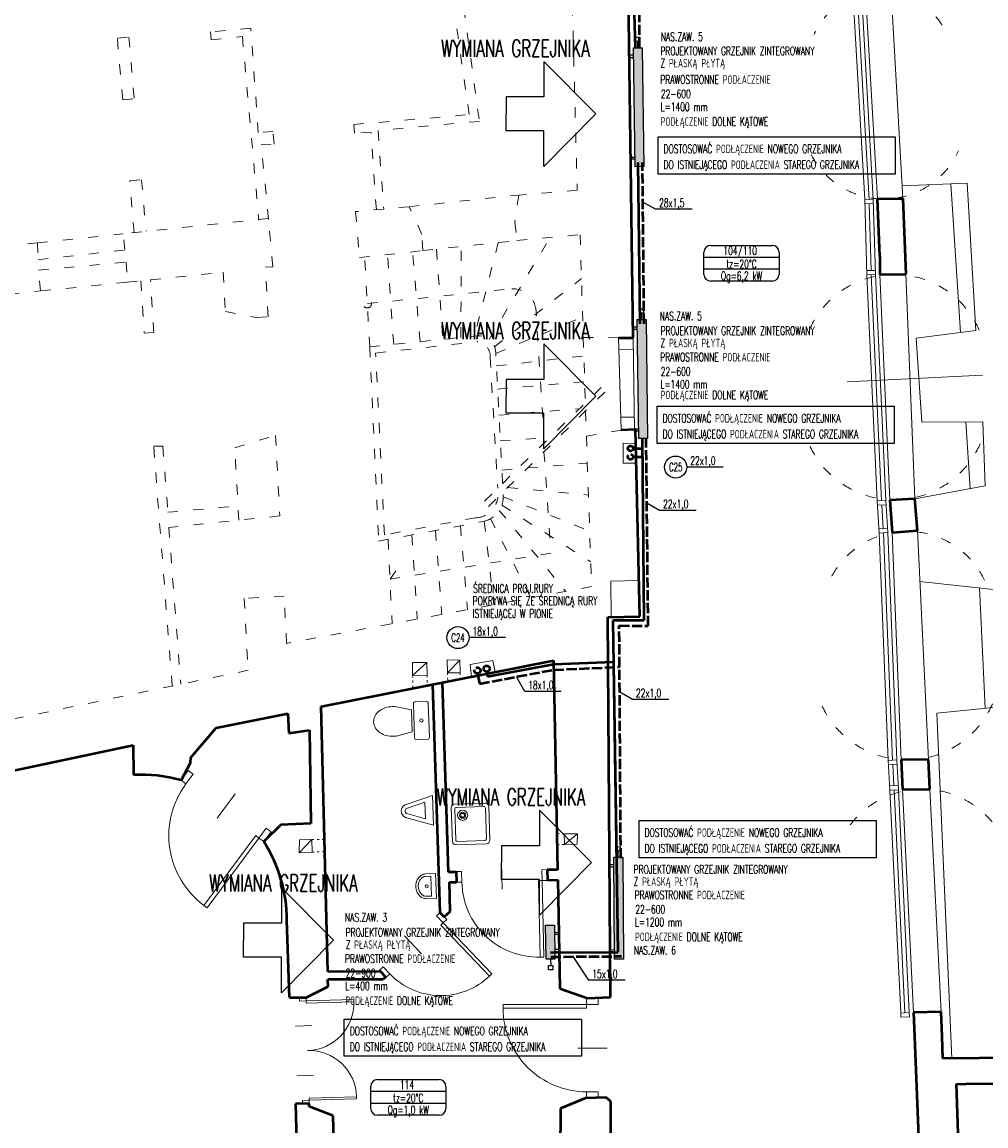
# Model space of a CAD drawing. Header units: millimetres. Extents: x -127811 to -59050, y -244477 to -114521.
# Tile 20 of 30: x -64604 to -63470, y -122661 to -121361. Entities that reach past the tile are written whole.
import ezdxf
from ezdxf.enums import TextEntityAlignment as Align

# ---------------------------------------------------------------- set-up
doc = ezdxf.new("R2010")
doc.units = ezdxf.units.MM
doc.header["$MEASUREMENT"] = 0
doc.linetypes.add('ACAD_ISO02W100', pattern=[15, 12, -3])
doc.linetypes.add('XREF$0$ACAD_ISO03W100', pattern=[30, 12, -18])
for name, color, linetype in [('TM_co istn powrot', 84, 'ACAD_ISO02W100'), ('TM_co istn zasilanie', 84, 'Continuous'), ('TM_co odnosniki', 1, 'Continuous'), ('TM_co opis', 2, 'Continuous'), ('TM_co powrot', 240, 'ACAD_ISO02W100'), ('TM_co urzadzenia', 7, 'Continuous'), ('TM_co zasilanie', 240, 'Continuous'), ('TM_odnosniki', 1, 'Continuous'), ('TM_opis', 2, 'Continuous'), ('XREF', 8, 'Continuous')]:
    doc.layers.add(name, color=color, linetype=linetype)
for name, color, linetype, lineweight in [('XREF$0$arch C', 8, 'Continuous', 13), ('XREF$0$arch drzwi', 8, 'Continuous', 13), ('XREF$0$arch N', 8, 'XREF$0$ACAD_ISO03W100', 13), ('XREF$0$arch P', 8, 'Continuous', 50), ('XREF$0$wyposażenie - kuchnia łazienka', 8, 'Continuous', 0)]:
    doc.layers.add(name, color=color, linetype=linetype, lineweight=lineweight)
doc.styles.add('TM', font='romans.shx', dxfattribs={"width": 0.65})

# ---------------------------------------------------------------- blocks, each defined once
blk = doc.blocks.new('XREF$0$A$C5C5B553C')
at = {"layer": 'XREF$0$arch drzwi', "color": 0}
for p, q in [((0, 0), (0, -12)), ((6, 0), (0, 0)), ((6, -12), (6, 0)), ((51, 9), (51, -21)), ((96, 0), (96, -12)), ((102, 0), (96, 0)), ((102, -12), (102, 0)), ((0, -12), (6, -12)), ((6, -12), (6, -97.9)), ((6, -12), (10, -12)), ((10, -12), (10, -98)), ((96, -12), (102, -12)), ((10, -98), (6, -98))]:
    blk.add_line(p, q, dxfattribs=at)
blk.add_arc((10, -12), 86, 270, 0.0003, dxfattribs=at)
blk = doc.blocks.new('XREF$0$001')
at = {"layer": 'XREF$0$arch drzwi', "color": 0}
for p, q in [((-50.6, 23.7), (-50.6, -10.1)), ((50.6, 23.7), (50.6, -10.1)), ((-108, 13.5), (-108, 0)), ((-101.3, 13.5), (-108, 13.5)), ((-108, 0), (-101.3, 0)), ((-101.3, 0), (-101.3, 13.5)), ((-101.3, 0), (-101.2, -96.6)), ((-101.3, 0), (-96.8, 0)), ((-96.8, 0), (-96.7, -96.7)), ((96.8, 0), (96.7, -96.7)), ((101.3, 0), (96.8, 0)), ((101.3, 0), (101.2, -96.6)), ((101.3, 0), (101.3, 13.5)), ((101.3, 13.5), (108, 13.5)), ((108, 0), (101.3, 0)), ((108, 13.5), (108, 0)), ((-96.7, -96.7), (-101.2, -96.7)), ((96.7, -96.7), (101.2, -96.7))]:
    blk.add_line(p, q, dxfattribs=at)
for centre, start, end in [((-96.8, 0), 270.0291, 0.0294), ((96.8, 0), 179.9706, 269.9709)]:
    blk.add_arc(centre, 96.8, start, end, dxfattribs=at)
blk = doc.blocks.new('XREF$0$PISU')
at = {"layer": 'XREF$0$wyposażenie - kuchnia łazienka'}
for points in [[(-175, 0), (175, 0), (74, 328, 0.654237), (-74, 328)], [(97, 93), (30, 311, 0.611414), (-30, 311), (-97, 93)]]:
    blk.add_lwpolyline(points, format="xyb", close=True, dxfattribs=at)
blk = doc.blocks.new('XREF$0$SEDES3')
at = {"layer": 'XREF$0$wyposażenie - kuchnia łazienka'}
blk.add_lwpolyline([(-167, 357), (-131, 200), (131, 200), (167, 357, 0.05824), (175, 425, 0.072039), (163, 508, 0.083339), (129, 578, 0.106661), (71, 631, 0.132138), (0, 650, 0.132138), (-71, 631, 0.106661), (-129, 578, 0.083339), (-163, 508, 0.072039), (-175, 425, 0.05824), (-167, 357)], format="xyb", dxfattribs=at)
blk.add_lwpolyline([(-225, 150, -0.414214), (-200, 175), (200, 175, -0.414214), (225, 150), (225, 25, -0.414214), (200, 0), (-200, 0, -0.414214), (-225, 25)], format="xyb", close=True, dxfattribs=at)
blk.add_circle((0, 88), 19.6, dxfattribs=at)
blk = doc.blocks.new('XREF$0$U_40')
at = {"layer": 'XREF$0$wyposażenie - kuchnia łazienka'}
blk.add_lwpolyline([(0, 0), (-400, 0), (-400, 163, -0.117889), (-385, 224, -0.104524), (-341, 279, -0.089899), (-278, 314, -0.081729), (-200, 327, -0.081729), (-122, 314, -0.089899), (-59, 279, -0.104524), (-15, 224, -0.117889), (0, 163), (0, 0)], format="xyb", dxfattribs=at)
blk.add_lwpolyline([(-40, 80), (-360, 80), (-360, 163, -0.117889), (-350, 206, -0.104524), (-316, 248, -0.089899), (-265, 276, -0.081729), (-200, 287, -0.081729), (-135, 276, -0.089899), (-84, 248, -0.104524), (-50, 206, -0.117889), (-40, 163)], format="xyb", close=True, dxfattribs=at)
blk.add_circle((-200, 150), 25, dxfattribs=at)
blk = doc.blocks.new('XREF$0$B-02')
at = {"layer": 'XREF$0$wyposażenie - kuchnia łazienka', "color": 0}
for points in [[(36, 24), (0, 24, 0.414214), (-4, 20), (-4, -20, 0.414214), (0, -24), (36, -24, 0.414214), (40, -20), (40, 20, 0.414214)], [(36, -18), (36, 18, 0.414214), (34, 20), (2, 20, 0.414214), (0, 18), (0, -18, 0.414214), (2, -20), (34, -20, 0.414214)]]:
    blk.add_lwpolyline(points, format="xyb", close=True, dxfattribs=at)
for radius in [6, 3.5, 2.25]:
    blk.add_circle((9, 10.5), radius, dxfattribs=at)
blk = doc.blocks.new('XREF')
for p, q in [((-63596.9, -121574.3), (-63597, -121574.3)), ((-63580.4, -121956.9), (-63580.4, -121956.9)), ((-63569, -122229.5), (-63569.5, -122229.5)), ((-63568.8, -122234.5), (-63569.2, -122234.5)), ((-63554.6, -122532), (-63554.7, -122532))]:
    blk.add_line(p, q)
at = {"layer": 'XREF$0$arch C'}
for p, q in [((-63611.2, -121325), (-63597.2, -121569.3)), ((-63567.2, -121568.6), (-63581, -121325)), ((-63568, -121553.7), (-63491.6, -121550.6)), ((-63510.9, -121551.4), (-63499.5, -121726.4)), ((-63491.6, -121550.6), (-63481.3, -121724)), ((-63602.2, -121569.6), (-63612.2, -121570.1)), ((-63602.1, -121574.6), (-63611.9, -121575.1)), ((-63599.8, -121653.4), (-63609.8, -121653.6)), ((-63599.6, -121658.3), (-63609.6, -121658.6)), ((-63594.6, -121658.2), (-63582.5, -121924)), ((-63553.1, -121922.3), (-63563.8, -121657.8)), ((-63898.7, -121841.3), (-63902, -121732.6)), ((-63884.7, -121732.8), (-63883.2, -121840.9)), ((-63481.3, -121724), (-63551.6, -121733.1)), ((-63551.6, -121733.1), (-63545, -121832.1)), ((-63901.6, -121746.4), (-63884.5, -121746.2)), ((-63632.9, -121784.7), (-63473.8, -121776.9)), ((-63899.2, -121826.2), (-63883.4, -121826)), ((-63545, -121832.1), (-63473.2, -121831.6)), ((-63488.3, -121910.3), (-63493.1, -121831.7)), ((-63473.2, -121831.6), (-63470.5, -121907)), ((-63896.5, -121856.7), (-63896.7, -121880.5)), ((-63881.7, -121857), (-63896.5, -121856.7)), ((-63896.7, -121880.5), (-63881.2, -121880.2)), ((-63470.5, -121907), (-63553.1, -121922.3)), ((-63587.5, -121924.2), (-63597.4, -121924.7)), ((-63587.1, -121929.2), (-63597.2, -121929.7)), ((-63585.4, -121957.1), (-63595.4, -121957.6)), ((-63585.1, -121962.1), (-63595.1, -121962.6)), ((-63580.1, -121961.9), (-63569.5, -122229.5)), ((-63537.2, -122229.1), (-63550.2, -121959.5)), ((-63911, -122019.4), (-63878.1, -122018.6)), ((-63910.7, -122061.5), (-63911, -122019.4)), ((-63547.3, -122019.8), (-63450.1, -122030.1)), ((-63477.3, -122027.2), (-63470.3, -122168.9)), ((-64103.2, -122127.2), (-64103.5, -122112)), ((-64103.5, -122112), (-64088.6, -122112.3)), ((-64103.2, -122127.2), (-64088.6, -122112.3)), ((-64088.6, -122112.3), (-64088.3, -122127)), ((-64076.7, -122117.5), (-64050, -122112.8)), ((-64050, -122112.8), (-64047.3, -122126.3)), ((-64144.6, -122115.2), (-64127.4, -122115)), ((-64144.3, -122130.3), (-64144.6, -122115.2)), ((-64144.3, -122130.3), (-64127.4, -122115)), ((-64127.4, -122115), (-64127.2, -122130)), ((-64075.1, -122131.8), (-64076.7, -122117.5)), ((-64144.3, -122130.3), (-64127.2, -122130)), ((-64103.2, -122127.2), (-64088.3, -122127)), ((-63445.5, -122166.4), (-63527.2, -122174.5)), ((-63527.2, -122174.5), (-63509.7, -122581.2)), ((-63574.5, -122229.8), (-63584.5, -122230.3)), ((-63574.2, -122234.8), (-63584.2, -122235.3)), ((-63572.9, -122259.9), (-63582.9, -122260.4)), ((-63572.6, -122264.9), (-63582.6, -122265.4)), ((-63567.6, -122264.6), (-63554.9, -122527)), ((-63522.4, -122526.2), (-63535.8, -122264.1)), ((-63965.9, -122316.6), (-63950.3, -122316.7)), ((-63965.9, -122316.6), (-63965.7, -122329.2)), ((-63965.7, -122329.2), (-63950.3, -122316.7)), ((-63950.3, -122316.7), (-63950.6, -122328.9)), ((-64262.8, -122323.6), (-64277.9, -122339.1)), ((-64277.5, -122323.8), (-64277.9, -122339.1)), ((-64262.8, -122323.6), (-64277.5, -122323.8)), ((-64262.7, -122338.4), (-64262.8, -122323.6)), ((-63950.6, -122328.9), (-63965.7, -122329.2)), ((-64277.9, -122339.1), (-64262.7, -122338.4)), ((-63559.9, -122527.2), (-63569.9, -122527.7)), ((-63559.7, -122532.2), (-63569.7, -122532.7))]:
    blk.add_line(p, q, dxfattribs=at)
for points in [[(-63559.7, -122532.2), (-63559.9, -122527.2), (-63572.6, -122264.9), (-63574.5, -122229.8), (-63585.1, -121962.1), (-63587.5, -121924.3), (-63599.6, -121658.4), (-63602.2, -121569.5), (-63616.2, -121325.2), (-63617.3, -121291.2), (-63629.6, -121046.3)], [(-63569.7, -122532.7), (-63569.9, -122527.6), (-63582.6, -122265.4), (-63584.5, -122230.2), (-63595.1, -121962.6), (-63597.4, -121924.8), (-63609.6, -121658.8), (-63612.2, -121569.9), (-63626.2, -121325.6), (-63627.3, -121291.6), (-63639.5, -121048.2)], [(-63607.2, -121569.8), (-63607.2, -121569.7), (-63621.2, -121325.4)], [(-63604.8, -121653.5), (-63607, -121574.8)], [(-63592.4, -121924.5), (-63604.6, -121658.6), (-63604.6, -121658.5)], [(-63590.4, -121957.4), (-63592.1, -121929.4)], [(-63579.5, -122230.1), (-63579.5, -122230), (-63590.1, -121962.4)], [(-63577.9, -122260.1), (-63579.2, -122235.1)], [(-63564.9, -122527.5), (-63564.9, -122527.4), (-63577.6, -122265.1)]]:
    blk.add_lwpolyline(points, dxfattribs=at)
at = {"layer": 'XREF$0$arch N', "linetype": 'XREF$0$ACAD_ISO03W100'}
for p, q in [((-63962.6, -121101.5), (-63950.6, -121559.1)), ((-64077.8, -121470), (-64103.8, -121286.2)), ((-64092.4, -121284.7), (-64065.7, -121477.9)), ((-64334.8, -121368), (-64382.3, -121372.6)), ((-64382.3, -121372.6), (-64381.4, -121381.8)), ((-64326, -121491.1), (-64334.8, -121368)), ((-64491.8, -121379.9), (-64478.3, -121378.7)), ((-64485.5, -121452.5), (-64491.8, -121379.9)), ((-64478.3, -121378.7), (-64471.9, -121451.3)), ((-64381.4, -121381.8), (-64344.6, -121378)), ((-64344.6, -121378), (-64325.3, -121594.4)), ((-64485.5, -121452.5), (-64471.9, -121451.3)), ((-64213.6, -121481.6), (-64077.8, -121470)), ((-64212.6, -121491.8), (-64213.6, -121481.6)), ((-64065.7, -121477.9), (-64185, -121488.7)), ((-64185, -121488.7), (-64178.3, -121581.2)), ((-64308.5, -121489.9), (-64326, -121491.1)), ((-64307.3, -121504.8), (-64308.5, -121489.9)), ((-64193.3, -121490.6), (-64212.6, -121491.8)), ((-64187, -121582), (-64193.3, -121490.6)), ((-64322.6, -121505.2), (-64307.3, -121504.8)), ((-64313.9, -121593.3), (-64322.6, -121505.2)), ((-64477.3, -121547.9), (-64463.4, -121546.7)), ((-64472, -121608.8), (-64477.3, -121547.9)), ((-64463.4, -121546.7), (-64458, -121607.3)), ((-64148.4, -121578.4), (-64019.5, -121564.6)), ((-64019.5, -121564.6), (-64024.1, -121597)), ((-63950.6, -121559.1), (-64019.5, -121564.6)), ((-64148.4, -121578.4), (-64211.4, -121584.2)), ((-64133.3, -121611), (-64148.4, -121578.4)), ((-64314, -121592.1), (-64484.9, -121610.2)), ((-64308.9, -121649), (-64314, -121592.1)), ((-64211.4, -121584.2), (-64207, -121638.3)), ((-64024.1, -121597), (-64021.5, -121618.2)), ((-64585.8, -121620.8), (-64484.9, -121610.2)), ((-64482.9, -121629.3), (-64484.9, -121610.2)), ((-64132.4, -121630.1), (-64133.3, -121611)), ((-64132.4, -121630.1), (-64021.5, -121618.2)), ((-64054.4, -121734.8), (-63982.5, -121614.6)), ((-64021.5, -121618.2), (-63947, -121611.3)), ((-63947, -121611.3), (-63943.6, -121732.2)), ((-64585.8, -121620.8), (-64665.1, -121629.2)), ((-64585.8, -121620.8), (-64585, -121640.8)), ((-64585, -121640.8), (-64482.9, -121629.3)), ((-64207, -121638.3), (-64132.4, -121630.1)), ((-64135.6, -121737.3), (-64144.3, -121631.4)), ((-64116.2, -121628.4), (-64108.7, -121734.5)), ((-64087.4, -121732.3), (-64087.3, -121625.3)), ((-64043.5, -121620.6), (-64071.5, -121730.7)), ((-64584.4, -121653.2), (-64481.4, -121643.5)), ((-64481.4, -121643.5), (-64480.1, -121667.2)), ((-64194.7, -121743.5), (-64200.8, -121637.6)), ((-64166.6, -121740.5), (-64173.9, -121634.6)), ((-64582.2, -121677.6), (-64584.4, -121653.2)), ((-64452.7, -121664.4), (-64367.4, -121655.6)), ((-64367.4, -121655.6), (-64364.6, -121701.6)), ((-64317.5, -121649.5), (-64308.9, -121649)), ((-64314.3, -121708), (-64317.5, -121649.5)), ((-64582.2, -121677.6), (-64480.1, -121667.2)), ((-64480.1, -121667.2), (-64464.3, -121665.6)), ((-64464.3, -121665.6), (-64460.3, -121727.1)), ((-64449, -121726.6), (-64452.7, -121664.4)), ((-64047.9, -121743.3), (-63945.6, -121662.9)), ((-64977.3, -121718.1), (-64582.2, -121677.6)), ((-64197.6, -121692.5), (-64033.3, -121675.6)), ((-64364.6, -121701.6), (-64327.9, -121709)), ((-64327.9, -121709), (-64314.3, -121708)), ((-64046.4, -121751.2), (-63944.3, -121708.2)), ((-63989.4, -121856.6), (-63999.1, -121700.1)), ((-64460.3, -121727.1), (-64449, -121726.6)), ((-64194.7, -121743.5), (-64068.8, -121730.4)), ((-63943.6, -121732.2), (-63902, -121732.6)), ((-63943.6, -121732.2), (-63941, -121809.4)), ((-64194.7, -121743.5), (-64184.3, -121972)), ((-64187.9, -121750.7), (-64067.5, -121737.1)), ((-64177.4, -121964.7), (-64187.9, -121750.7)), ((-64053, -121755.6), (-64044.2, -121909.9)), ((-64038.4, -121904.2), (-64046.4, -121753)), ((-64045.8, -121765.8), (-63942.8, -121754.1)), ((-64059.8, -121925.1), (-63919.1, -121788.1)), ((-64044.3, -121793.2), (-63941.8, -121784.3)), ((-64055.1, -121931.3), (-63915.8, -121794.2)), ((-64042.7, -121823.8), (-63947.9, -121816.2)), ((-63940.7, -121818.7), (-63939.7, -121848.6)), ((-64353.6, -121862.1), (-64305.5, -121847.6)), ((-64305.5, -121847.6), (-64300.7, -121942.5)), ((-64041.1, -121854.1), (-63982.6, -121849.9)), ((-63898.7, -121841.3), (-63939.7, -121848.6)), ((-63939.7, -121848.6), (-63933.8, -122025.7)), ((-64427.2, -122142.7), (-64449.1, -121860.5)), ((-64449.1, -121860.5), (-64438.3, -121860.5)), ((-64438.3, -121860.5), (-64432.4, -121938.2)), ((-64348.9, -121947.5), (-64353.6, -121862.1)), ((-63989.7, -121866.9), (-63981.6, -121986.3)), ((-64039.2, -121888.4), (-64020.5, -121886.9)), ((-64009, -121886), (-63938.7, -121880.4)), ((-64032.5, -121909.1), (-63937.4, -121917.9)), ((-64432.4, -121938.2), (-64349.8, -121930.6)), ((-64039.4, -121929.8), (-63934.8, -121996.4)), ((-64037.7, -121919.8), (-63936, -121960.3)), ((-64300.7, -121942.5), (-64431.3, -121956)), ((-64070.2, -121944.6), (-64177.4, -121964.7)), ((-64042.4, -121935.9), (-63964.1, -122031.3)), ((-64431.3, -121956), (-64417.1, -122140.6)), ((-64184.3, -121972), (-64060, -121948.8)), ((-64088.1, -121954), (-64079.7, -122052.9)), ((-64060, -121948.8), (-64048.6, -122047.1)), ((-64052.6, -121945.7), (-64005, -122039)), ((-64173.1, -121969.9), (-64168.5, -122069.4)), ((-64145.1, -121964.7), (-64138.9, -122063.9)), ((-64117.5, -121959.5), (-64109.9, -122058.5)), ((-63981.6, -121986.3), (-64170.9, -122017)), ((-64170.9, -122017), (-64158.1, -121998.8)), ((-63933.8, -122025.7), (-64292.6, -122092.5)), ((-64295.4, -122036.8), (-64342.4, -122039.5)), ((-64342.4, -122039.5), (-64338, -122124.2)), ((-64292.6, -122092.5), (-64295.4, -122036.8)), ((-64338, -122124.2), (-64976.6, -122256.6))]:
    blk.add_line(p, q, dxfattribs=at)
at = {"layer": 'XREF$0$arch N', "linetype": 'XREF$0$ACAD_ISO03W100', "ltscale": 0.2}
for p, q in [((-64144.3, -122130.3), (-64143.9, -122145.4)), ((-64127.2, -122130), (-64126.9, -122142.1)), ((-64103.2, -122127.2), (-64103, -122137.3)), ((-64088.3, -122127), (-64088.2, -122134.4)), ((-63965.9, -122316.6), (-63974.6, -122316.4)), ((-64262.8, -122323.6), (-64248, -122323.4)), ((-63974.3, -122329.4), (-63965.7, -122329.2)), ((-64262.7, -122338.4), (-64247.7, -122337.7))]:
    blk.add_line(p, q, dxfattribs=at)
at = {"layer": 'XREF$0$arch N', "linetype": 'XREF$0$ACAD_ISO03W100'}
blk.add_circle((-64197.6, -121692.5), 5, dxfattribs=at)
for centre, radius, start, end in [((-63593.6, -121411), 86, 32.7749, 155.5895), ((-63589.6, -121473.1), 96.2, 207.0571, 335.7749), ((-63577.5, -121767), 109, 23.4613, 155.9971), ((-64026.9, -121702.8), 27.9, 5.4096, 103.2437), ((-64067.2, -121751.2), 20.8, 355.0415, 94.4813), ((-64071.1, -121754.9), 18.2, 357.7664, 78.4017), ((-63577.2, -121813.5), 110, 205.0957, 341.8601), ((-64067.7, -121919.8), 30, 284.8915, 9.8935), ((-64071.2, -121917.3), 27.4, 272.0796, 353.5779), ((-63562.4, -122061.5), 100.9, 25.3951, 158.1189), ((-63562.7, -122119.7), 110, 205.0957, 341.8601), ((-63544.5, -122370.8), 106.7, 23.5038, 151.9873)]:
    blk.add_arc(centre, radius, start, end, dxfattribs=at)
at = {"layer": 'XREF$0$arch P'}
for p, q in [((-63884.7, -121732.8), (-63893.5, -121096)), ((-63597.2, -121569.3), (-63567.2, -121568.6)), ((-63594.6, -121636.8), (-63597.2, -121569.3)), ((-63567.2, -121568.6), (-63563.8, -121657.8)), ((-63594.6, -121636.8), (-63594.6, -121658.2)), ((-63594.6, -121658.2), (-63563.8, -121657.8)), ((-63902, -121732.6), (-63884.7, -121732.8)), ((-63882.1, -121840.8), (-63898.7, -121841.3)), ((-63877.1, -122060.9), (-63882.1, -121840.8)), ((-63553.1, -121922.3), (-63582.5, -121924)), ((-63582.5, -121924), (-63580.1, -121961.9)), ((-63550.2, -121959.5), (-63553.1, -121922.3)), ((-63580.1, -121961.9), (-63550.2, -121959.5)), ((-63914.4, -122061.5), (-63877.1, -122060.9)), ((-63911.4, -122508.9), (-63914.4, -122061.5)), ((-64251.9, -122166.8), (-63978.4, -122112.7)), ((-63978.4, -122112.7), (-63973.8, -122359.2)), ((-64102, -122361.7), (-64109.3, -122138.6)), ((-64121, -122140.9), (-64112.2, -122409.2)), ((-64375.4, -122191.9), (-64291.1, -122174.9)), ((-64291.1, -122174.9), (-64290, -122198.1)), ((-64244.2, -122479), (-64251.9, -122166.8)), ((-64405.4, -122227), (-64375.4, -122191.9)), ((-64290, -122198.1), (-64265.6, -122194.7)), ((-64265.6, -122194.7), (-64264.2, -122304.4)), ((-64973.2, -122317.9), (-64473.2, -122212.4)), ((-64473.2, -122212.4), (-64472.6, -122247.4)), ((-64405.7, -122232.6), (-64405.4, -122227)), ((-63537.2, -122229.1), (-63569.5, -122229.5)), ((-63569.5, -122229.5), (-63567.6, -122264.6)), ((-63535.8, -122264.1), (-63537.2, -122229.1)), ((-64405.7, -122232.6), (-64416.8, -122253.7)), ((-63567.6, -122264.6), (-63535.8, -122264.1)), ((-64299.3, -122306.1), (-64319.4, -122325.9)), ((-64264.2, -122304.4), (-64299.3, -122306.1)), ((-64247.7, -122337.7), (-64247.5, -122337.7)), ((-63973.8, -122359.2), (-63985.9, -122359.2)), ((-63985.9, -122359.2), (-63985.7, -122371.2)), ((-64092.9, -122361.7), (-64102, -122361.7)), ((-64092.9, -122361.7), (-64092.7, -122373.7)), ((-63985.7, -122371.2), (-63973.5, -122371)), ((-63973.5, -122371), (-63971.1, -122498.8)), ((-64100.9, -122373.8), (-64092.7, -122373.7)), ((-64100.3, -122408.1), (-64100.9, -122373.8)), ((-64112.2, -122409.2), (-64107.1, -122414.6)), ((-64107.1, -122414.6), (-64100.3, -122408.1)), ((-64289.3, -122509.5), (-64292.3, -122418.5)), ((-64244.2, -122479), (-64182.2, -122478.4)), ((-64243.7, -122496.5), (-64243.9, -122488.2)), ((-64179.5, -122488.2), (-64243.9, -122488.2)), ((-64182.2, -122478.4), (-64176.1, -122485.3)), ((-64176.1, -122485.3), (-64179.5, -122488.2)), ((-64269.6, -122509.5), (-64243.7, -122496.5)), ((-63971.1, -122498.8), (-63938.3, -122510.2)), ((-64289.3, -122509.5), (-64269.6, -122509.5)), ((-63938.3, -122510.2), (-63911.4, -122508.9)), ((-63522.4, -122526.2), (-63554.9, -122527)), ((-63554.9, -122527), (-63553.7, -122555.9)), ((-63521.2, -122555.5), (-63522.4, -122526.2)), ((-63553.7, -122555.9), (-63546.3, -122736.3)), ((-63520.2, -122581.4), (-63521.2, -122555.5)), ((-63493.4, -122580.8), (-63520.2, -122581.4)), ((-63493.4, -122580.8), (-63461, -122580)), ((-63500.4, -122727.7), (-63504.3, -122611)), ((-63504.3, -122611), (-63493.1, -122611.6)), ((-63460.7, -122611), (-63493.1, -122611.6)), ((-63940.7, -122627.9), (-63970.3, -122640.3)), ((-63916.6, -122627.2), (-63940.7, -122627.9)), ((-63911.1, -122631.7), (-63916.6, -122627.2)), ((-63910.9, -122725.9), (-63911.1, -122631.7)), ((-64266, -122634.3), (-64282.3, -122634.6)), ((-64282.3, -122634.6), (-64278.5, -122755.5)), ((-64266.2, -122637.9), (-64266, -122634.3)), ((-64238, -122648.8), (-64266.2, -122637.9)), ((-63970.3, -122640.3), (-63971.1, -122718)), ((-64229.8, -122953.1), (-64238, -122648.8))]:
    blk.add_line(p, q, dxfattribs=at)
for start, end in [(74.1325, 92.9891), (0, 32.6983)]:
    blk.add_arc((-64463.7, -122418.5), 171.4, start, end, dxfattribs=at)
at = {"layer": 'XREF$0$arch drzwi', "linetype": 'Continuous'}
for name, p, xscale, yscale, zscale, rotation in [('XREF$0$A$C5C5B553C', (-64310.9, -122314.5), -1.188900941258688, 1.188900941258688, 1.188900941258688, 323.4153645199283), ('XREF$0$A$C5C5B553C', (-63985.9, -122358.9), -1.049178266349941, 1.049178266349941, 1.049178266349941, 1.189305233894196), ('XREF$0$A$C5C5B553C', (-64112.2, -122409.2), -0.9648714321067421, 0.964871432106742, 0.9648714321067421, 43.76251816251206), ('XREF$0$001', (-64267.8, -122571.9), 0.5781991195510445, 0.5781991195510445, 0.5781991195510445, 91.63431246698), ('XREF$0$A$C5C5B553C', (-63925.8, -122510.7), 1.14350804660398, 1.14350804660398, 1.14350804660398, 270)]:
    blk.add_blockref(name, p, dxfattribs=dict(at, xscale=xscale, yscale=yscale, zscale=zscale, rotation=rotation))
at = {"layer": 'XREF$0$wyposażenie - kuchnia łazienka'}
for name, p, xscale, yscale, zscale, rotation in [('XREF$0$SEDES3', (-64125.2, -122183), 0.1, 0.1, 0.1, 91.873069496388), ('XREF$0$PISU', (-64120.2, -122288.9), 0.1, 0.1, 0.1, 91.87702424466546), ('XREF$0$U_40', (-64117.2, -122363.6), 0.07279999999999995, 0.07279999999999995, 0.07279999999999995, 91.87306949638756)]:
    blk.add_blockref(name, p, dxfattribs=dict(at, xscale=xscale, yscale=yscale, zscale=zscale, rotation=rotation))
at = {"layer": 'XREF$0$wyposażenie - kuchnia łazienka', "rotation": 1.873069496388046}
blk.add_blockref('XREF$0$B-02', (-64094.1, -122305.7), dxfattribs=at)
blk = doc.blocks.new('A$C32620657')
at = {"layer": 'TM_odnosniki'}
for p, q in [((-12840.7, 45310.9), (-12840.7, 45363)), ((-12824.7, 45379), (-12679.7, 45379)), ((-12663.7, 45363), (-12663.7, 45310.9)), ((-12663.7, 45351), (-12840.7, 45351)), ((-12663.7, 45323), (-12840.7, 45323)), ((-12663.7, 45323), (-12840.7, 45323)), ((-12663.7, 45323), (-12840.7, 45323)), ((-12679.7, 45294.9), (-12824.7, 45294.9))]:
    blk.add_line(p, q, dxfattribs=at)
for centre, start, end in [((-12824.7, 45363), 90, 180), ((-12679.7, 45363), 360, 90), ((-12824.7, 45310.9), 180, 270), ((-12679.7, 45310.9), 270, 360)]:
    blk.add_arc(centre, 16, start, end, dxfattribs=at)
blk = doc.blocks.new('A$C32120262')
at = {"layer": 'TM_co urzadzenia'}
for points in [[(62.5, 5), (12.5, 5), (12.5, 15.4), (62.5, 15.4)], [(102.5, 5), (52.5, 5), (52.5, 15.4), (102.5, 15.4)], [(152.5, 5), (102.5, 5), (102.5, 15.4), (152.5, 15.4)]]:
    blk.add_hatch(color=256, dxfattribs=at).paths.add_polyline_path(points)
for points in [[(152.5, 5), (12.5, 5), (12.5, 15.4), (152.5, 15.4), (152.5, 5)], [(5, 7.7), (0, 7.7), (0, 12.7), (5, 12.7), (5, 7.7)], [(12.5, 10.2), (5, 10.2)], [(21.2, 5), (21.2, 0), (23.7, 0), (23.7, 5)], [(143.7, 5), (143.7, 0), (141.2, 0), (141.2, 5)]]:
    blk.add_lwpolyline(points, dxfattribs=at)
blk = doc.blocks.new('wymiana')
at = {"layer": 'TM_co odnosniki', "color": 160}
for points in [[(61.7, 105.8), (0, 44.7), (41.8, 44.7), (41.8, 0), (61.7, 0)], [(61.7, 105.8), (123.5, 44.7), (81.7, 44.7), (81.7, 0), (61.7, 0)]]:
    blk.add_lwpolyline(points, dxfattribs=at)

msp = doc.modelspace()

# ---------------------------------------------------------------- hatches: boundary and pattern name
at = {"layer": 'TM_co urzadzenia'}
for points in [[(-63907.1, -122394.4), (-63907.5, -122344.4), (-63897.1, -122344.3), (-63896.7, -122394.3)], [(-63906.9, -122434.4), (-63907.2, -122384.4), (-63896.8, -122384.3), (-63896.5, -122434.3)], [(-63987.2, -122464.4), (-63976.8, -122464.2), (-63977.5, -122424.2), (-63987.9, -122424.4)], [(-63906.7, -122464.4), (-63907, -122414.4), (-63896.6, -122414.3), (-63896.3, -122464.3)]]:
    msp.add_hatch(color=256, dxfattribs=at).paths.add_polyline_path(points)

# ---------------------------------------------------------------- linework, layer by layer
at = {"layer": 'TM_co istn powrot', "lineweight": 50}
for p, q in [((-63877.3, -121391.2), (-63877.5, -121334)), ((-63877.3, -121391.2), (-63877.5, -121334)), ((-63871.9, -121716.1), (-63873.8, -121526.2)), ((-63867.1, -122071.9), (-63869.4, -121851.1)), ((-63884.9, -121872.9), (-63869.1, -121872.8)), ((-63884.9, -121872.9), (-63869.1, -121872.8)), ((-63899.3, -122345.5), (-63901.1, -122071.6)), ((-63901.1, -122071.6), (-63867.1, -122071.9)), ((-64065.5, -122140), (-63978.2, -122123.6)), ((-63978.2, -122123.6), (-63900.8, -122120.2)), ((-63978.2, -122123.6), (-63900.8, -122120.2)), ((-64068, -122128), (-64065.5, -122140)), ((-64068, -122128), (-64065.5, -122140)), ((-63981.8, -122461.5), (-63898.5, -122460.9))]:
    msp.add_line(p, q, dxfattribs=at)
for centre, radius in [((-63888, -121872.9), 3.1), ((-63888, -121872.9), 3.1), ((-64068, -122124.5), 3.51), ((-64068, -122124.5), 3.51)]:
    msp.add_circle(centre, radius, dxfattribs=at)
at = {"layer": 'TM_co istn zasilanie', "lineweight": 50}
for p, q in [((-63883.8, -121337.8), (-63882.5, -121391.3)), ((-63879.3, -121526.3), (-63877, -121716.2)), ((-63874.1, -121851.2), (-63872.2, -122065.7)), ((-63884.7, -121863), (-63874, -121862.9)), ((-63884.7, -121863), (-63874, -121862.9)), ((-63908.7, -122065.7), (-63904.5, -122345.5)), ((-63872.2, -122065.7), (-63908.7, -122065.7)), ((-63908.7, -122065.7), (-63902.9, -122456)), ((-64057.1, -122125.8), (-64056.1, -122131.5)), ((-64056.1, -122131.5), (-63978.4, -122116.8)), ((-63978.4, -122116.8), (-63908, -122114.3)), ((-63981.9, -122456.5), (-63902.9, -122456))]:
    msp.add_line(p, q, dxfattribs=at)
for centre, radius in [((-63887.8, -121863), 3.1), ((-63887.8, -121863), 3.1), ((-64057.1, -122122.3), 3.51), ((-64057.1, -122122.3), 3.51)]:
    msp.add_circle(centre, radius, dxfattribs=at)
at = {"layer": 'TM_co odnosniki'}
for p, q in [((-63858.4, -121581.4), (-63873.3, -121572.9)), ((-63815.5, -121581.4), (-63858.4, -121581.4)), ((-63778.9, -121884.9), (-63821.7, -121884.9)), ((-63853.6, -121935.9), (-63868.6, -121927.4)), ((-63810.8, -121935.9), (-63853.6, -121935.9)), ((-64035.1, -122085.7), (-64077.9, -122085.7)), ((-64012.4, -122149.1), (-64021.9, -122131.8)), ((-63969.6, -122149.1), (-64012.4, -122149.1)), ((-63885.6, -122158.5), (-63900.6, -122150)), ((-63842.8, -122158.5), (-63885.6, -122158.5)), ((-63937, -122489.2), (-63955.3, -122461.3)), ((-63894.2, -122489.2), (-63937, -122489.2))]:
    msp.add_line(p, q, dxfattribs=at)
for centre in [(-63834.7, -121884.9), (-64090.9, -122085.7)]:
    msp.add_circle(centre, 13, dxfattribs=at)
at = {"layer": 'TM_co opis', "color": 1}
for points in [[(-63855.5, -121496.1), (-63576.3, -121496.1), (-63576.3, -121540.1), (-63855.5, -121540.1)], [(-63856.6, -121813.3), (-63577.4, -121813.3), (-63577.4, -121857.2), (-63856.6, -121857.2)], [(-63877.8, -122301.2), (-63598.6, -122301.2), (-63598.6, -122345.1), (-63877.8, -122345.1)], [(-64224.7, -122534.8), (-63945.5, -122534.8), (-63945.5, -122578.7), (-64224.7, -122578.7)]]:
    msp.add_lwpolyline(points, close=True, dxfattribs=at)
at = {"layer": 'TM_co powrot', "lineweight": 50}
for p, q in [((-63871.9, -121716.1), (-63873.8, -121526.2)), ((-63867.1, -122071.9), (-63869.4, -121851.1)), ((-63901.1, -122071.6), (-63867.1, -122071.9)), ((-64065.5, -122140), (-63978.2, -122123.6))]:
    msp.add_line(p, q, dxfattribs=at)
at = {"layer": 'TM_co urzadzenia'}
for p, q in [((-63987.9, -122424.4), (-63977.5, -122424.2)), ((-63987.9, -122424.4), (-63977.5, -122424.2)), ((-63987.2, -122464.4), (-63987.9, -122424.4)), ((-63977.5, -122424.2), (-63976.8, -122464.2)), ((-63977.4, -122433), (-63972.4, -122432.9)), ((-63972.3, -122435.4), (-63977.3, -122435.5)), ((-63972.4, -122432.9), (-63972.3, -122435.4)), ((-63976.8, -122464.2), (-63987.2, -122464.4)), ((-63982, -122464.3), (-63981.8, -122471.8)), ((-63972, -122452.9), (-63977, -122452.9)), ((-63976.9, -122455.4), (-63971.9, -122455.4)), ((-63971.9, -122455.4), (-63972, -122452.9)), ((-63984.3, -122471.8), (-63979.3, -122471.7)), ((-63984.2, -122476.8), (-63984.3, -122471.8)), ((-63979.2, -122476.7), (-63984.2, -122476.8)), ((-63979.3, -122471.7), (-63979.2, -122476.7))]:
    msp.add_line(p, q, dxfattribs=at)
for points in [[(-63904.8, -122336.9), (-63904.9, -122331.9), (-63899.9, -122331.8), (-63899.8, -122336.8), (-63904.8, -122336.9)], [(-63906.7, -122464.4), (-63907.5, -122344.4), (-63897.1, -122344.3), (-63896.3, -122464.3), (-63906.7, -122464.4)], [(-63902.3, -122344.3), (-63902.3, -122336.8)], [(-63907.4, -122353.1), (-63912.4, -122353.2), (-63912.4, -122355.7), (-63907.4, -122355.6)], [(-63906.7, -122455.6), (-63911.7, -122455.7), (-63911.7, -122453.2), (-63906.7, -122453.1)]]:
    msp.add_lwpolyline(points, dxfattribs=at)
at = {"layer": 'TM_co zasilanie', "lineweight": 50}
for p, q in [((-63883.8, -121337.8), (-63882.5, -121391.3)), ((-63879.3, -121526.3), (-63877, -121716.2)), ((-63874.1, -121851.2), (-63872.2, -122065.7)), ((-63872.2, -122065.7), (-63908.7, -122065.7)), ((-64057.1, -122125.8), (-64056.1, -122131.5)), ((-64056.1, -122131.5), (-63978.4, -122116.8))]:
    msp.add_line(p, q, dxfattribs=at)

# ---------------------------------------------------------------- block references
for name, p, rotation in [('A$C32120262', (-63889.6, -121378.9), 270.7891870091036), ('wymiana', (-64034.4, -121407.4), 270), ('A$C32120262', (-63885.2, -121698.9), 270.7891870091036), ('wymiana', (-64034.4, -121739.9), 270), ('wymiana', (-64039.6, -122288.9), 270), ('wymiana', (-64343.3, -122380.3), 270)]:
    msp.add_blockref(name, p, dxfattribs=dict(rotation=rotation))
at = {"layer": 'TM_odnosniki', "xscale": 0.5, "yscale": 0.5, "zscale": 0.5}
msp.add_blockref('A$C32620657', (-57381.1, -144313.5), dxfattribs=at)
at = {"layer": 'TM_odnosniki', "color": 3, "xscale": 0.5, "yscale": 0.5, "zscale": 0.5}
msp.add_blockref('A$C32620657', (-57773.3, -145295.6), dxfattribs=at)
at = {"layer": 'XREF'}
msp.add_blockref('XREF', (0, 0), dxfattribs=at)

# ---------------------------------------------------------------- texts
at = {"layer": 'TM_co opis', "style": 'TM', "width": 0.65}
for s, height, p in [('WYMIANA GRZEJNIKA', 20, (-64110.6, -121401.8)), ('PROJEKTOWANY GRZEJNIK ZINTEGROWANY', 10, (-63852.7, -121400)), ('Z PŁASKĄ PŁYTĄ', 10, (-63852.7, -121414.3)), ('PRAWOSTRONNE PODŁACZENIE', 10, (-63852.8, -121433.7)), ('22-600 ', 10, (-63852.1, -121450.6)), ('L=1400 mm', 10, (-63852.5, -121465.7)), ('PODŁĄCZENIE DOLNE KĄTOWE', 10, (-63852.4, -121483.1)), ('WYMIANA GRZEJNIKA', 20, (-64110.6, -121734.3)), ('PROJEKTOWANY GRZEJNIK ZINTEGROWANY', 10, (-63852.5, -121729.5)), ('Z PŁASKĄ PŁYTĄ', 10, (-63852.5, -121743.8)), ('PRAWOSTRONNE PODŁACZENIE', 10, (-63853, -121760.5)), ('22-600 ', 10, (-63852.3, -121777.4)), ('L=1400 mm', 10, (-63852.7, -121792.5)), ('PODŁĄCZENIE DOLNE KĄTOWE', 10, (-63852.4, -121805)), ('ŚREDNICA PROJ.RURY ', 10, (-64073.1, -122032.9, 2.4)), ('POKRYWA SIĘ ZE ŚREDNICĄ RURY ', 10, (-64073.6, -122047.4, 2.4)), ('ISTNIEJĄCEJ W PIONIE', 10, (-64073.6, -122062.4, 2.4)), ('WYMIANA GRZEJNIKA', 20, (-64115.9, -122283.2)), ('PROJEKTOWANY GRZEJNIK ZINTEGROWANY', 10, (-63884.2, -122363.6)), ('WYMIANA GRZEJNIKA', 20, (-64383.8, -122384.8)), ('Z PŁASKĄ PŁYTĄ', 10, (-63884.2, -122377.9)), ('PRAWOSTRONNE PODŁACZENIE', 10, (-63883, -122393.7)), ('22-600 ', 10, (-63882.2, -122410.6)), ('L=1200 mm', 10, (-63882.6, -122425.7)), ('PROJEKTOWANY GRZEJNIK ZINTEGROWANY', 10, (-64223.1, -122437.8)), ('PODŁĄCZENIE DOLNE KĄTOWE', 10, (-63882.5, -122443.1)), ('Z PŁASKĄ PŁYTĄ', 10, (-64223.1, -122452.2)), ('PRAWOSTRONNE PODŁACZENIE', 10, (-64223.9, -122468.8)), ('22-900 ', 10, (-64223.1, -122485.7)), ('L=400 mm', 10, (-64223.5, -122500.8)), ('PODŁĄCZENIE DOLNE KĄTOWE', 10, (-64223.4, -122518.2))]:
    msp.add_text(s, height=height, dxfattribs=at).set_placement(p)
at = {"layer": 'TM_co opis', "color": 1, "style": 'TM', "width": 0.65}
for s, p in [('DOSTOSOWAĆ PODŁĄCZENIE NOWEGO GRZEJNIKA ', (-63849, -121515.3)), ('DO ISTNIEJĄCEGO PODŁACZENIA STAREGO GRZEJNIKA ', (-63849, -121533.9)), ('DOSTOSOWAĆ PODŁĄCZENIE NOWEGO GRZEJNIKA ', (-63850.1, -121832.5)), ('DO ISTNIEJĄCEGO PODŁACZENIA STAREGO GRZEJNIKA ', (-63850.1, -121851.1)), ('DOSTOSOWAĆ PODŁĄCZENIE NOWEGO GRZEJNIKA ', (-63871.3, -122320.3)), ('DO ISTNIEJĄCEGO PODŁACZENIA STAREGO GRZEJNIKA ', (-63871.3, -122338.9)), ('DOSTOSOWAĆ PODŁĄCZENIE NOWEGO GRZEJNIKA ', (-64218.2, -122553.9)), ('DO ISTNIEJĄCEGO PODŁACZENIA STAREGO GRZEJNIKA ', (-64218.2, -122572.5))]:
    msp.add_text(s, height=10, dxfattribs=at).set_placement(p)
at = {"layer": 'TM_co opis', "style": 'TM', "width": 0.6}
for s, p in [('C25', (-63834.7, -121884.9)), ('C24', (-64090.9, -122085.7))]:
    msp.add_text(s, height=10, dxfattribs=at).set_placement(p, align=Align.MIDDLE_CENTER)
at = {"layer": 'TM_opis', "style": 'TM', "width": 0.65}
for s, p in [('NAS.ZAW. 5', (-63852.3, -121383.3)), ('28x1,5', (-63854.2, -121578.9)), ('NAS.ZAW. 5', (-63853.5, -121712.2)), ('22x1,0', (-63817.6, -121882.4)), ('22x1,0', (-63849.5, -121933.4)), ('18x1,0', (-64073.8, -122083.2)), ('18x1,0', (-64008.3, -122146.6)), ('22x1,0', (-63881.5, -122156)), ('NAS.ZAW. 3', (-64223.9, -122420.1)), ('NAS.ZAW. 6', (-63884, -122458.8)), ('15x1,0', (-63932.9, -122486.7))]:
    msp.add_text(s, height=10, dxfattribs=at).set_placement(p)
for s, p in [('104/110', (-63758.8, -121635.2)), ('tz=20%%DC', (-63757.2, -121650.8)), ('Qg=6,2 kW', (-63757.2, -121664.8)), ('114', (-64151, -122617.2)), ('tz=20%%DC', (-64149.4, -122632.8)), ('Qg=1,0 kW', (-64149.4, -122646.8))]:
    msp.add_text(s, height=10, dxfattribs=at).set_placement(p, align=Align.CENTER)

doc.saveas('drawing.dxf')
